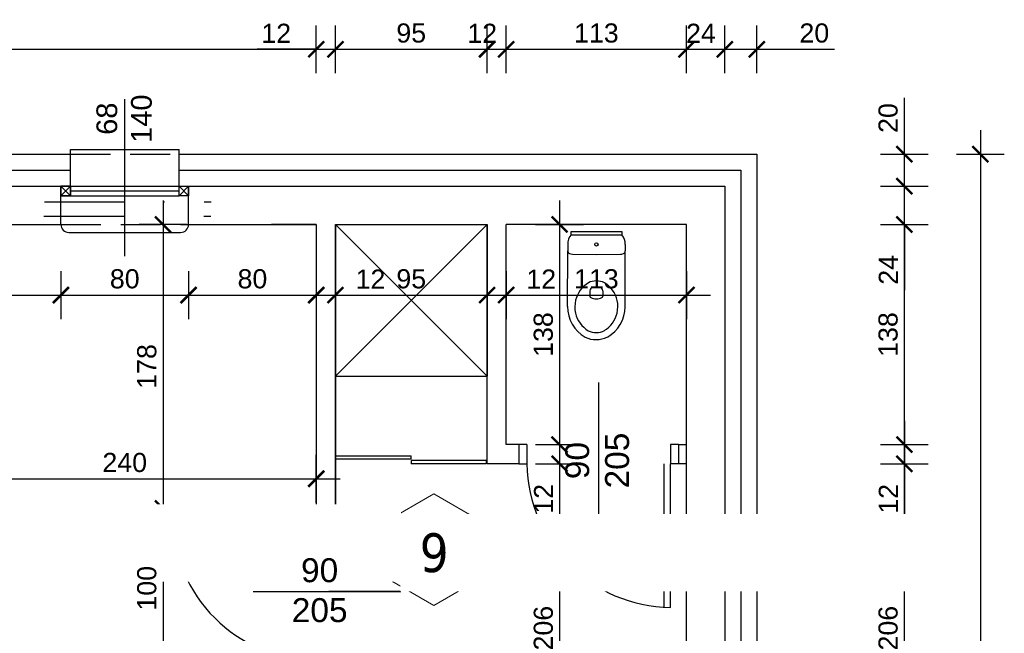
# Model space of a CAD drawing. Header units: millimetres. Extents: x 76458 to 82042, y -14593 to -11623.
# Tile 12 of 15: x 78662 to 79279, y -12998 to -12613. Entities that reach past the tile are written whole.
import ezdxf

# ---------------------------------------------------------------- set-up
doc = ezdxf.new("R2010")
doc.units = ezdxf.units.MM
doc.header["$LTSCALE"] = 100
doc.header["$MEASUREMENT"] = 0
for name, pattern in [('DASHDOT', [1, 0.5, -0.25, 0, -0.25]), ('DASHED', [0.75, 0.5, -0.25]), ('DASHED2', [0.375, 0.25, -0.125])]:
    doc.linetypes.add(name, pattern=pattern)
doc.layers.add('!OPSY', color=142, linetype='Continuous', lineweight=18)
for name, color, linetype in [('OKNA', 7, 'Continuous'), ('Okno', 4, 'Continuous'), ('otwór', 1, 'Continuous'), ('Warstwa1', 1, 'Continuous'), ('Warstwa4', 4, 'Continuous'), ('WENTYLACJAPRZER', 1, 'DASHED'), ('WYMIARY', 1, 'Continuous'), ('wyposażenie', 4, 'Continuous')]:
    doc.layers.add(name, color=color, linetype=linetype)
doc.styles.add('styl1', font='ARIAL.TTF', dxfattribs={"height": 12})
doc.styles.add('styl2', font='TIMES.TTF', dxfattribs={"height": 150})
doc.styles.add('styl4', font='TIMES.TTF', dxfattribs={"height": 100})
doc.linetypes.add('BATTING', pattern='A,0.0001,-0.1,[134,ltypeshp.shx,S=0.1,R=0,X=-0.1,Y=0],-0.2,[134,ltypeshp.shx,S=0.1,R=180,X=0.1,Y=0],-0.1', length=0.4001)
doc.dimstyles.new('2222', dxfattribs={"dimtxt": 12, "dimasz": 10, "dimexe": 15, "dimexo": 15, "dimgap": 4, "dimtad": 1, "dimtxsty": 'styl1', "dimblk": 'ARCHTICK', "dimcen": 2.5, "dimdle": 15, "dimclrd": 1, "dimclre": 1, "dimclrt": 4, "dimadec": 0, "dimazin": 0, "dimtfac": 1, "dimtmove": 0, "dimatfit": 3, "dimldrblk": 'ARCHTICK', "dimfxl": 15, "dimfxlon": 1, "dimlwd": 25, "dimlwe": 25, "dimarcsym": 0})

# ---------------------------------------------------------------- blocks, each defined once
blk = doc.blocks.new('_ArchTick')
at = {"layer": 'Warstwa1', "color": 0, "const_width": 0.15}
blk.add_lwpolyline([(-0.5, -0.5), (0.5, 0.5)], dxfattribs=at)
blk = doc.blocks.new('*D34')
at = {"layer": 'Defpoints', "color": 0, "linetype": 'ByBlock'}
for p in [(78847.75, -12631.75), (78275.75, -12741.5), (78847.75, -12741.5)]:
    blk.add_point(p, dxfattribs=at)
at = {"layer": 'WYMIARY', "color": 1, "linetype": 'ByBlock', "lineweight": 25}
for p, q in [((78275.75, -12646.75), (78275.75, -12616.75)), ((78847.75, -12646.75), (78847.75, -12616.75)), ((78260.75, -12631.75), (78862.75, -12631.75))]:
    blk.add_line(p, q, dxfattribs=at)
at = {"layer": 'WYMIARY', "color": 1, "linetype": 'ByBlock', "lineweight": 25, "xscale": 10, "yscale": 10, "zscale": 10, "rotation": 180}
blk.add_blockref('_ArchTick', (78275.75, -12631.75), dxfattribs=at)
at = {"layer": 'WYMIARY', "color": 1, "linetype": 'ByBlock', "lineweight": 25, "xscale": 10, "yscale": 10, "zscale": 10}
blk.add_blockref('_ArchTick', (78847.75, -12631.75), dxfattribs=at)
at = {"layer": 'WYMIARY', "color": 4, "linetype": 'ByBlock', "insert": (78561.75, -12621.62), "char_height": 12, "attachment_point": 5, "style": 'styl1'}
blk.add_mtext('572', dxfattribs=at)
blk = doc.blocks.new('*D35')
at = {"layer": 'Defpoints', "color": 0, "linetype": 'ByBlock'}
for p in [(78859.75, -12631.75), (78847.75, -12741.5), (78859.75, -12741.5)]:
    blk.add_point(p, dxfattribs=at)
at = {"layer": 'WYMIARY', "color": 1, "linetype": 'ByBlock', "lineweight": 25}
for p, q in [((78847.75, -12646.75), (78847.75, -12616.75)), ((78859.75, -12646.75), (78859.75, -12616.75)), ((78847.75, -12631.75), (78810.7, -12631.75)), ((78832.75, -12631.75), (78874.75, -12631.75))]:
    blk.add_line(p, q, dxfattribs=at)
at = {"layer": 'WYMIARY', "color": 1, "linetype": 'ByBlock', "lineweight": 25, "xscale": 10, "yscale": 10, "zscale": 10, "rotation": 180}
blk.add_blockref('_ArchTick', (78847.75, -12631.75), dxfattribs=at)
at = {"layer": 'WYMIARY', "color": 1, "linetype": 'ByBlock', "lineweight": 25, "xscale": 10, "yscale": 10, "zscale": 10}
blk.add_blockref('_ArchTick', (78859.75, -12631.75), dxfattribs=at)
at = {"layer": 'WYMIARY', "color": 4, "linetype": 'ByBlock', "insert": (78822.67, -12621.73), "char_height": 12, "attachment_point": 5, "style": 'styl1'}
blk.add_mtext('12', dxfattribs=at)
blk = doc.blocks.new('*D36')
at = {"layer": 'Defpoints', "color": 0, "linetype": 'ByBlock'}
for p in [(78954.75, -12631.75), (78859.75, -12741.5), (78954.75, -12741.5)]:
    blk.add_point(p, dxfattribs=at)
at = {"layer": 'WYMIARY', "color": 1, "linetype": 'ByBlock', "lineweight": 25}
for p, q in [((78859.75, -12646.75), (78859.75, -12616.75)), ((78954.75, -12646.75), (78954.75, -12616.75)), ((78844.75, -12631.75), (78969.75, -12631.75))]:
    blk.add_line(p, q, dxfattribs=at)
at = {"layer": 'WYMIARY', "color": 1, "linetype": 'ByBlock', "lineweight": 25, "xscale": 10, "yscale": 10, "zscale": 10, "rotation": 180}
blk.add_blockref('_ArchTick', (78859.75, -12631.75), dxfattribs=at)
at = {"layer": 'WYMIARY', "color": 1, "linetype": 'ByBlock', "lineweight": 25, "xscale": 10, "yscale": 10, "zscale": 10}
blk.add_blockref('_ArchTick', (78954.75, -12631.75), dxfattribs=at)
at = {"layer": 'WYMIARY', "color": 4, "linetype": 'ByBlock', "insert": (78907.25, -12621.62), "char_height": 12, "attachment_point": 5, "style": 'styl1'}
blk.add_mtext('95', dxfattribs=at)
blk = doc.blocks.new('*D37')
at = {"layer": 'Defpoints', "color": 0, "linetype": 'ByBlock'}
for p in [(78966.75, -12631.75), (78954.75, -12741.5), (78966.75, -12741.5)]:
    blk.add_point(p, dxfattribs=at)
at = {"layer": 'WYMIARY', "color": 1, "linetype": 'ByBlock', "lineweight": 25}
for p, q in [((78954.75, -12646.75), (78954.75, -12616.75)), ((78966.75, -12646.75), (78966.75, -12616.75)), ((78939.75, -12631.75), (78981.75, -12631.75))]:
    blk.add_line(p, q, dxfattribs=at)
at = {"layer": 'WYMIARY', "color": 1, "linetype": 'ByBlock', "lineweight": 25, "xscale": 10, "yscale": 10, "zscale": 10, "rotation": 180}
blk.add_blockref('_ArchTick', (78954.75, -12631.75), dxfattribs=at)
at = {"layer": 'WYMIARY', "color": 1, "linetype": 'ByBlock', "lineweight": 25, "xscale": 10, "yscale": 10, "zscale": 10}
blk.add_blockref('_ArchTick', (78966.75, -12631.75), dxfattribs=at)
at = {"layer": 'WYMIARY', "color": 4, "linetype": 'ByBlock', "insert": (78951.75, -12621.73), "char_height": 12, "attachment_point": 5, "style": 'styl1'}
blk.add_mtext('12', dxfattribs=at)
blk = doc.blocks.new('*D38')
at = {"layer": 'Defpoints', "color": 0, "linetype": 'ByBlock'}
for p in [(79079.75, -12631.75), (78966.75, -12741.5), (79079.75, -12741.5)]:
    blk.add_point(p, dxfattribs=at)
at = {"layer": 'WYMIARY', "color": 1, "linetype": 'ByBlock', "lineweight": 25}
for p, q in [((78966.75, -12646.75), (78966.75, -12616.75)), ((79079.75, -12646.75), (79079.75, -12616.75)), ((78951.75, -12631.75), (79094.75, -12631.75))]:
    blk.add_line(p, q, dxfattribs=at)
at = {"layer": 'WYMIARY', "color": 1, "linetype": 'ByBlock', "lineweight": 25, "xscale": 10, "yscale": 10, "zscale": 10, "rotation": 180}
blk.add_blockref('_ArchTick', (78966.75, -12631.75), dxfattribs=at)
at = {"layer": 'WYMIARY', "color": 1, "linetype": 'ByBlock', "lineweight": 25, "xscale": 10, "yscale": 10, "zscale": 10}
blk.add_blockref('_ArchTick', (79079.75, -12631.75), dxfattribs=at)
at = {"layer": 'WYMIARY', "color": 4, "linetype": 'ByBlock', "insert": (79023.25, -12621.62), "char_height": 12, "attachment_point": 5, "style": 'styl1'}
blk.add_mtext('113', dxfattribs=at)
blk = doc.blocks.new('*D39')
at = {"layer": 'Defpoints', "color": 0, "linetype": 'ByBlock'}
for p in [(79103.75, -12631.75), (79079.75, -12741.5), (79103.75, -12741.5)]:
    blk.add_point(p, dxfattribs=at)
at = {"layer": 'WYMIARY', "color": 1, "linetype": 'ByBlock', "lineweight": 25}
for p, q in [((79079.75, -12646.75), (79079.75, -12616.75)), ((79103.75, -12646.75), (79103.75, -12616.75)), ((79064.75, -12631.75), (79118.75, -12631.75))]:
    blk.add_line(p, q, dxfattribs=at)
at = {"layer": 'WYMIARY', "color": 1, "linetype": 'ByBlock', "lineweight": 25, "xscale": 10, "yscale": 10, "zscale": 10, "rotation": 180}
blk.add_blockref('_ArchTick', (79079.75, -12631.75), dxfattribs=at)
at = {"layer": 'WYMIARY', "color": 1, "linetype": 'ByBlock', "lineweight": 25, "xscale": 10, "yscale": 10, "zscale": 10}
blk.add_blockref('_ArchTick', (79103.75, -12631.75), dxfattribs=at)
at = {"layer": 'WYMIARY', "color": 4, "linetype": 'ByBlock', "insert": (79088.75, -12621.73), "char_height": 12, "attachment_point": 5, "style": 'styl1'}
blk.add_mtext('24', dxfattribs=at)
blk = doc.blocks.new('*D40')
at = {"layer": 'Defpoints', "color": 0, "linetype": 'ByBlock'}
for p in [(79123.75, -12631.75), (79103.75, -12741.5), (79123.75, -12741.5)]:
    blk.add_point(p, dxfattribs=at)
at = {"layer": 'WYMIARY', "color": 1, "linetype": 'ByBlock', "lineweight": 25}
for p, q in [((79103.75, -12646.75), (79103.75, -12616.75)), ((79123.75, -12646.75), (79123.75, -12616.75)), ((79088.75, -12631.75), (79138.75, -12631.75)), ((79123.75, -12631.75), (79172.49, -12631.75))]:
    blk.add_line(p, q, dxfattribs=at)
at = {"layer": 'WYMIARY', "color": 1, "linetype": 'ByBlock', "lineweight": 25, "xscale": 10, "yscale": 10, "zscale": 10, "rotation": 180}
blk.add_blockref('_ArchTick', (79103.75, -12631.75), dxfattribs=at)
at = {"layer": 'WYMIARY', "color": 1, "linetype": 'ByBlock', "lineweight": 25, "xscale": 10, "yscale": 10, "zscale": 10}
blk.add_blockref('_ArchTick', (79123.75, -12631.75), dxfattribs=at)
at = {"layer": 'WYMIARY', "color": 4, "linetype": 'ByBlock', "insert": (79159.81, -12621.62), "char_height": 12, "attachment_point": 5, "style": 'styl1'}
blk.add_mtext('20', dxfattribs=at)
blk = doc.blocks.new('*D45')
at = {"layer": 'Defpoints', "color": 0, "linetype": 'ByBlock'}
for p in [(78687.75, -12588.66), (78515.75, -12717.5), (78687.75, -12717.5)]:
    blk.add_point(p, dxfattribs=at)
at = {"layer": 'WYMIARY', "color": 1, "linetype": 'ByBlock', "lineweight": 25}
for p, q in [((78515.75, -12603.66), (78515.75, -12573.66)), ((78687.75, -12603.66), (78687.75, -12573.66)), ((78500.75, -12588.66), (78702.75, -12588.66))]:
    blk.add_line(p, q, dxfattribs=at)
at = {"layer": 'WYMIARY', "color": 1, "linetype": 'ByBlock', "lineweight": 25, "xscale": 10, "yscale": 10, "zscale": 10, "rotation": 180}
blk.add_blockref('_ArchTick', (78515.75, -12588.66), dxfattribs=at)
at = {"layer": 'WYMIARY', "color": 1, "linetype": 'ByBlock', "lineweight": 25, "xscale": 10, "yscale": 10, "zscale": 10}
blk.add_blockref('_ArchTick', (78687.75, -12588.66), dxfattribs=at)
at = {"layer": 'WYMIARY', "color": 4, "linetype": 'ByBlock', "insert": (78601.75, -12578.63), "char_height": 12, "attachment_point": 5, "style": 'styl1'}
blk.add_mtext('172', dxfattribs=at)
blk = doc.blocks.new('*D46')
at = {"layer": 'Defpoints', "color": 0, "linetype": 'ByBlock'}
for p in [(78767.75, -12588.66), (78687.75, -12717.5), (78767.75, -12717.5)]:
    blk.add_point(p, dxfattribs=at)
at = {"layer": 'WYMIARY', "color": 1, "linetype": 'ByBlock', "lineweight": 25}
for p, q in [((78687.75, -12603.66), (78687.75, -12573.66)), ((78767.75, -12603.66), (78767.75, -12573.66)), ((78672.75, -12588.66), (78782.75, -12588.66))]:
    blk.add_line(p, q, dxfattribs=at)
at = {"layer": 'WYMIARY', "color": 1, "linetype": 'ByBlock', "lineweight": 25, "xscale": 10, "yscale": 10, "zscale": 10, "rotation": 180}
blk.add_blockref('_ArchTick', (78687.75, -12588.66), dxfattribs=at)
at = {"layer": 'WYMIARY', "color": 1, "linetype": 'ByBlock', "lineweight": 25, "xscale": 10, "yscale": 10, "zscale": 10}
blk.add_blockref('_ArchTick', (78767.75, -12588.66), dxfattribs=at)
at = {"layer": 'WYMIARY', "color": 4, "linetype": 'ByBlock', "insert": (78727.75, -12578.53), "char_height": 12, "attachment_point": 5, "style": 'styl1'}
blk.add_mtext('80', dxfattribs=at)
blk = doc.blocks.new('*D47')
at = {"layer": 'Defpoints', "color": 0, "linetype": 'ByBlock'}
for p in [(79123.75, -12588.66), (78767.75, -12717.5), (79123.75, -12717.5)]:
    blk.add_point(p, dxfattribs=at)
at = {"layer": 'WYMIARY', "color": 1, "linetype": 'ByBlock', "lineweight": 25}
for p, q in [((78767.75, -12603.66), (78767.75, -12573.66)), ((79123.75, -12603.66), (79123.75, -12573.66)), ((78752.75, -12588.66), (79138.75, -12588.66))]:
    blk.add_line(p, q, dxfattribs=at)
at = {"layer": 'WYMIARY', "color": 1, "linetype": 'ByBlock', "lineweight": 25, "xscale": 10, "yscale": 10, "zscale": 10, "rotation": 180}
blk.add_blockref('_ArchTick', (78767.75, -12588.66), dxfattribs=at)
at = {"layer": 'WYMIARY', "color": 1, "linetype": 'ByBlock', "lineweight": 25, "xscale": 10, "yscale": 10, "zscale": 10}
blk.add_blockref('_ArchTick', (79123.75, -12588.66), dxfattribs=at)
at = {"layer": 'WYMIARY', "color": 4, "linetype": 'ByBlock', "insert": (78945.75, -12578.53), "char_height": 12, "attachment_point": 5, "style": 'styl1'}
blk.add_mtext('356', dxfattribs=at)
blk = doc.blocks.new('*D95')
at = {"layer": 'Defpoints', "color": 0, "linetype": 'ByBlock'}
for p in [(79079.75, -12717.5), (79216.2, -12717.5), (79079.75, -12741.5)]:
    blk.add_point(p, dxfattribs=at)
at = {"layer": 'WYMIARY', "color": 1, "linetype": 'ByBlock', "lineweight": 25}
for p, q in [((79201.2, -12717.5), (79231.2, -12717.5)), ((79216.2, -12756.5), (79216.2, -12717.5)), ((79201.2, -12741.5), (79231.2, -12741.5)), ((79216.2, -12741.5), (79216.2, -12782.62))]:
    blk.add_line(p, q, dxfattribs=at)
at = {"layer": 'WYMIARY', "color": 1, "linetype": 'ByBlock', "lineweight": 25, "xscale": 10, "yscale": 10, "zscale": 10}
for p, rotation in [((79216.2, -12717.5), 90), ((79216.2, -12741.5), 270)]:
    blk.add_blockref('_ArchTick', p, dxfattribs=dict(at, rotation=rotation))
at = {"layer": 'WYMIARY', "color": 4, "linetype": 'ByBlock', "insert": (79206.18, -12769.95), "char_height": 12, "attachment_point": 5, "rotation": 90, "style": 'styl1'}
blk.add_mtext('24', dxfattribs=at)
blk = doc.blocks.new('*D96')
at = {"layer": 'Defpoints', "color": 0, "linetype": 'ByBlock'}
for p in [(79103.75, -12697.5), (79216.2, -12697.5), (79103.75, -12717.5)]:
    blk.add_point(p, dxfattribs=at)
at = {"layer": 'WYMIARY', "color": 1, "linetype": 'ByBlock', "lineweight": 25}
for p, q in [((79216.2, -12697.5), (79216.2, -12662.14)), ((79201.2, -12697.5), (79231.2, -12697.5)), ((79216.2, -12732.5), (79216.2, -12697.5)), ((79201.2, -12717.5), (79231.2, -12717.5))]:
    blk.add_line(p, q, dxfattribs=at)
at = {"layer": 'WYMIARY', "color": 1, "linetype": 'ByBlock', "lineweight": 25, "xscale": 10, "yscale": 10, "zscale": 10}
for p, rotation in [((79216.2, -12697.5), 90), ((79216.2, -12717.5), 270)]:
    blk.add_blockref('_ArchTick', p, dxfattribs=dict(at, rotation=rotation))
at = {"layer": 'WYMIARY', "color": 4, "linetype": 'ByBlock', "insert": (79206.07, -12674.82), "char_height": 12, "attachment_point": 5, "rotation": 90, "style": 'styl1'}
blk.add_mtext('20', dxfattribs=at)
blk = doc.blocks.new('*D98')
at = {"layer": 'Defpoints', "color": 0, "linetype": 'ByBlock'}
for p in [(79123.75, -12697.5), (79123.75, -13509.5), (79263.84, -13509.5)]:
    blk.add_point(p, dxfattribs=at)
at = {"layer": 'WYMIARY', "color": 1, "linetype": 'ByBlock', "lineweight": 25}
for p, q in [((79263.84, -12682.5), (79263.84, -13524.5)), ((79248.84, -12697.5), (79278.84, -12697.5)), ((79248.84, -13509.5), (79278.84, -13509.5))]:
    blk.add_line(p, q, dxfattribs=at)
at = {"layer": 'WYMIARY', "color": 1, "linetype": 'ByBlock', "lineweight": 25, "xscale": 10, "yscale": 10, "zscale": 10}
for p, rotation in [((79263.84, -12697.5), 90), ((79263.84, -13509.5), 270)]:
    blk.add_blockref('_ArchTick', p, dxfattribs=dict(at, rotation=rotation))
at = {"layer": 'WYMIARY', "color": 4, "linetype": 'ByBlock', "insert": (79253.71, -13103.5), "char_height": 12, "attachment_point": 5, "rotation": 90, "style": 'styl1'}
blk.add_mtext('812', dxfattribs=at)
blk = doc.blocks.new('*D101')
at = {"layer": 'Defpoints', "color": 0, "linetype": 'ByBlock'}
for p in [(79079.75, -12891.5), (79216.2, -12891.5), (79079.75, -13097.5)]:
    blk.add_point(p, dxfattribs=at)
at = {"layer": 'WYMIARY', "color": 1, "linetype": 'ByBlock', "lineweight": 25}
for p, q in [((79216.2, -13112.5), (79216.2, -12876.5)), ((79201.2, -12891.5), (79231.2, -12891.5)), ((79201.2, -13097.5), (79231.2, -13097.5))]:
    blk.add_line(p, q, dxfattribs=at)
at = {"layer": 'WYMIARY', "color": 1, "linetype": 'ByBlock', "lineweight": 25, "xscale": 10, "yscale": 10, "zscale": 10}
for p, rotation in [((79216.2, -12891.5), 90), ((79216.2, -13097.5), 270)]:
    blk.add_blockref('_ArchTick', p, dxfattribs=dict(at, rotation=rotation))
at = {"layer": 'WYMIARY', "color": 4, "linetype": 'ByBlock', "insert": (79206.07, -12994.5), "char_height": 12, "attachment_point": 5, "rotation": 90, "style": 'styl1'}
blk.add_mtext('206', dxfattribs=at)
blk = doc.blocks.new('*D102')
at = {"layer": 'Defpoints', "color": 0, "linetype": 'ByBlock'}
for p in [(79079.75, -12879.5), (79079.75, -12891.5), (79216.2, -12891.5)]:
    blk.add_point(p, dxfattribs=at)
at = {"layer": 'WYMIARY', "color": 1, "linetype": 'ByBlock', "lineweight": 25}
for p, q in [((79216.2, -12864.5), (79216.2, -12891.5)), ((79201.2, -12879.5), (79231.2, -12879.5)), ((79201.2, -12891.5), (79231.2, -12891.5)), ((79216.2, -12891.5), (79216.2, -12925.43))]:
    blk.add_line(p, q, dxfattribs=at)
at = {"layer": 'WYMIARY', "color": 1, "linetype": 'ByBlock', "lineweight": 25, "xscale": 10, "yscale": 10, "zscale": 10}
for p, rotation in [((79216.2, -12879.5), 90), ((79216.2, -12891.5), 270)]:
    blk.add_blockref('_ArchTick', p, dxfattribs=dict(at, rotation=rotation))
at = {"layer": 'WYMIARY', "color": 4, "linetype": 'ByBlock', "insert": (79206.18, -12913.47), "char_height": 12, "attachment_point": 5, "rotation": 90, "style": 'styl1'}
blk.add_mtext('12', dxfattribs=at)
blk = doc.blocks.new('*D103')
at = {"layer": 'Defpoints', "color": 0, "linetype": 'ByBlock'}
for p in [(79079.75, -12741.5), (79216.2, -12741.5), (79079.75, -12879.5)]:
    blk.add_point(p, dxfattribs=at)
at = {"layer": 'WYMIARY', "color": 1, "linetype": 'ByBlock', "lineweight": 25}
for p, q in [((79216.2, -12894.5), (79216.2, -12726.5)), ((79201.2, -12741.5), (79231.2, -12741.5)), ((79201.2, -12879.5), (79231.2, -12879.5))]:
    blk.add_line(p, q, dxfattribs=at)
at = {"layer": 'WYMIARY', "color": 1, "linetype": 'ByBlock', "lineweight": 25, "xscale": 10, "yscale": 10, "zscale": 10}
for p, rotation in [((79216.2, -12741.5), 90), ((79216.2, -12879.5), 270)]:
    blk.add_blockref('_ArchTick', p, dxfattribs=dict(at, rotation=rotation))
at = {"layer": 'WYMIARY', "color": 4, "linetype": 'ByBlock', "insert": (79206.07, -12810.5), "char_height": 12, "attachment_point": 5, "rotation": 90, "style": 'styl1'}
blk.add_mtext('138', dxfattribs=at)
blk = doc.blocks.new('*D104')
at = {"layer": 'Defpoints', "color": 0, "linetype": 'ByBlock'}
for p in [(78847.75, -12741.5), (78751.74, -12919.5), (78847.75, -12919.5)]:
    blk.add_point(p, dxfattribs=at)
at = {"layer": 'WYMIARY', "color": 1, "linetype": 'ByBlock', "lineweight": 25}
for p, q in [((78751.74, -12726.5), (78751.74, -12934.5)), ((78766.74, -12741.5), (78736.74, -12741.5)), ((78766.74, -12919.5), (78736.74, -12919.5))]:
    blk.add_line(p, q, dxfattribs=at)
at = {"layer": 'WYMIARY', "color": 1, "linetype": 'ByBlock', "lineweight": 25, "xscale": 10, "yscale": 10, "zscale": 10}
for p, rotation in [((78751.74, -12741.5), 90), ((78751.74, -12919.5), 270)]:
    blk.add_blockref('_ArchTick', p, dxfattribs=dict(at, rotation=rotation))
at = {"layer": 'WYMIARY', "color": 4, "linetype": 'ByBlock', "insert": (78741.61, -12830.5), "char_height": 12, "attachment_point": 5, "rotation": 90, "style": 'styl1'}
blk.add_mtext('178', dxfattribs=at)
blk = doc.blocks.new('*D105')
at = {"layer": 'Defpoints', "color": 0, "linetype": 'ByBlock'}
for p in [(78847.75, -12919.5), (78751.74, -13019.5), (78847.75, -13019.5)]:
    blk.add_point(p, dxfattribs=at)
at = {"layer": 'WYMIARY', "color": 1, "linetype": 'ByBlock', "lineweight": 25}
for p, q in [((78751.74, -12904.5), (78751.74, -13034.5)), ((78766.74, -12919.5), (78736.74, -12919.5)), ((78766.74, -13019.5), (78736.74, -13019.5))]:
    blk.add_line(p, q, dxfattribs=at)
at = {"layer": 'WYMIARY', "color": 1, "linetype": 'ByBlock', "lineweight": 25, "xscale": 10, "yscale": 10, "zscale": 10}
for p, rotation in [((78751.74, -12919.5), 90), ((78751.74, -13019.5), 270)]:
    blk.add_blockref('_ArchTick', p, dxfattribs=dict(at, rotation=rotation))
at = {"layer": 'WYMIARY', "color": 4, "linetype": 'ByBlock', "insert": (78741.61, -12969.5), "char_height": 12, "attachment_point": 5, "rotation": 90, "style": 'styl1'}
blk.add_mtext('100', dxfattribs=at)
blk = doc.blocks.new('*D155')
at = {"layer": 'Defpoints', "color": 0, "linetype": 'ByBlock'}
for p in [(78515.75, -12741.5), (78687.75, -12741.5), (78687.75, -12785.78)]:
    blk.add_point(p, dxfattribs=at)
at = {"layer": 'WYMIARY', "color": 1, "linetype": 'ByBlock', "lineweight": 25}
for p, q in [((78515.75, -12770.78), (78515.75, -12800.78)), ((78687.75, -12770.78), (78687.75, -12800.78)), ((78500.75, -12785.78), (78702.75, -12785.78))]:
    blk.add_line(p, q, dxfattribs=at)
at = {"layer": 'WYMIARY', "color": 1, "linetype": 'ByBlock', "lineweight": 25, "xscale": 10, "yscale": 10, "zscale": 10, "rotation": 180}
blk.add_blockref('_ArchTick', (78515.75, -12785.78), dxfattribs=at)
at = {"layer": 'WYMIARY', "color": 1, "linetype": 'ByBlock', "lineweight": 25, "xscale": 10, "yscale": 10, "zscale": 10}
blk.add_blockref('_ArchTick', (78687.75, -12785.78), dxfattribs=at)
at = {"layer": 'WYMIARY', "color": 4, "linetype": 'ByBlock', "insert": (78601.75, -12775.76), "char_height": 12, "attachment_point": 5, "style": 'styl1'}
blk.add_mtext('172', dxfattribs=at)
blk = doc.blocks.new('*D156')
at = {"layer": 'Defpoints', "color": 0, "linetype": 'ByBlock'}
for p in [(78687.75, -12741.5), (78767.75, -12741.5), (78767.75, -12785.78)]:
    blk.add_point(p, dxfattribs=at)
at = {"layer": 'WYMIARY', "color": 1, "linetype": 'ByBlock', "lineweight": 25}
for p, q in [((78687.75, -12770.78), (78687.75, -12800.78)), ((78767.75, -12770.78), (78767.75, -12800.78)), ((78672.75, -12785.78), (78782.75, -12785.78))]:
    blk.add_line(p, q, dxfattribs=at)
at = {"layer": 'WYMIARY', "color": 1, "linetype": 'ByBlock', "lineweight": 25, "xscale": 10, "yscale": 10, "zscale": 10, "rotation": 180}
blk.add_blockref('_ArchTick', (78687.75, -12785.78), dxfattribs=at)
at = {"layer": 'WYMIARY', "color": 1, "linetype": 'ByBlock', "lineweight": 25, "xscale": 10, "yscale": 10, "zscale": 10}
blk.add_blockref('_ArchTick', (78767.75, -12785.78), dxfattribs=at)
at = {"layer": 'WYMIARY', "color": 4, "linetype": 'ByBlock', "insert": (78727.75, -12775.65), "char_height": 12, "attachment_point": 5, "style": 'styl1'}
blk.add_mtext('80', dxfattribs=at)
blk = doc.blocks.new('*D157')
at = {"layer": 'Defpoints', "color": 0, "linetype": 'ByBlock'}
for p in [(78767.75, -12741.5), (78847.75, -12741.5), (78847.75, -12785.78)]:
    blk.add_point(p, dxfattribs=at)
at = {"layer": 'WYMIARY', "color": 1, "linetype": 'ByBlock', "lineweight": 25}
for p, q in [((78767.75, -12770.78), (78767.75, -12800.78)), ((78847.75, -12770.78), (78847.75, -12800.78)), ((78752.75, -12785.78), (78862.75, -12785.78))]:
    blk.add_line(p, q, dxfattribs=at)
at = {"layer": 'WYMIARY', "color": 1, "linetype": 'ByBlock', "lineweight": 25, "xscale": 10, "yscale": 10, "zscale": 10, "rotation": 180}
blk.add_blockref('_ArchTick', (78767.75, -12785.78), dxfattribs=at)
at = {"layer": 'WYMIARY', "color": 1, "linetype": 'ByBlock', "lineweight": 25, "xscale": 10, "yscale": 10, "zscale": 10}
blk.add_blockref('_ArchTick', (78847.75, -12785.78), dxfattribs=at)
at = {"layer": 'WYMIARY', "color": 4, "linetype": 'ByBlock', "insert": (78807.75, -12775.65), "char_height": 12, "attachment_point": 5, "style": 'styl1'}
blk.add_mtext('80', dxfattribs=at)
blk = doc.blocks.new('*D158')
at = {"layer": 'Defpoints', "color": 0, "linetype": 'ByBlock'}
for p in [(78847.75, -12741.5), (78859.75, -12741.5), (78859.75, -12785.78)]:
    blk.add_point(p, dxfattribs=at)
at = {"layer": 'WYMIARY', "color": 1, "linetype": 'ByBlock', "lineweight": 25}
for p, q in [((78847.75, -12770.78), (78847.75, -12800.78)), ((78859.75, -12770.78), (78859.75, -12800.78)), ((78832.75, -12785.78), (78859.75, -12785.78)), ((78859.75, -12785.78), (78893.69, -12785.78))]:
    blk.add_line(p, q, dxfattribs=at)
at = {"layer": 'WYMIARY', "color": 1, "linetype": 'ByBlock', "lineweight": 25, "xscale": 10, "yscale": 10, "zscale": 10, "rotation": 180}
blk.add_blockref('_ArchTick', (78847.75, -12785.78), dxfattribs=at)
at = {"layer": 'WYMIARY', "color": 1, "linetype": 'ByBlock', "lineweight": 25, "xscale": 10, "yscale": 10, "zscale": 10}
blk.add_blockref('_ArchTick', (78859.75, -12785.78), dxfattribs=at)
at = {"layer": 'WYMIARY', "color": 4, "linetype": 'ByBlock', "insert": (78881.72, -12775.76), "char_height": 12, "attachment_point": 5, "style": 'styl1'}
blk.add_mtext('12', dxfattribs=at)
blk = doc.blocks.new('*D159')
at = {"layer": 'Defpoints', "color": 0, "linetype": 'ByBlock'}
for p in [(78859.75, -12741.5), (78954.75, -12741.5), (78954.75, -12785.78)]:
    blk.add_point(p, dxfattribs=at)
at = {"layer": 'WYMIARY', "color": 1, "linetype": 'ByBlock', "lineweight": 25}
for p, q in [((78859.75, -12770.78), (78859.75, -12800.78)), ((78954.75, -12770.78), (78954.75, -12800.78)), ((78844.75, -12785.78), (78969.75, -12785.78))]:
    blk.add_line(p, q, dxfattribs=at)
at = {"layer": 'WYMIARY', "color": 1, "linetype": 'ByBlock', "lineweight": 25, "xscale": 10, "yscale": 10, "zscale": 10, "rotation": 180}
blk.add_blockref('_ArchTick', (78859.75, -12785.78), dxfattribs=at)
at = {"layer": 'WYMIARY', "color": 1, "linetype": 'ByBlock', "lineweight": 25, "xscale": 10, "yscale": 10, "zscale": 10}
blk.add_blockref('_ArchTick', (78954.75, -12785.78), dxfattribs=at)
at = {"layer": 'WYMIARY', "color": 4, "linetype": 'ByBlock', "insert": (78907.25, -12775.65), "char_height": 12, "attachment_point": 5, "style": 'styl1'}
blk.add_mtext('95', dxfattribs=at)
blk = doc.blocks.new('*D160')
at = {"layer": 'Defpoints', "color": 0, "linetype": 'ByBlock'}
for p in [(78954.75, -12741.5), (78966.75, -12741.5), (78966.75, -12785.78)]:
    blk.add_point(p, dxfattribs=at)
at = {"layer": 'WYMIARY', "color": 1, "linetype": 'ByBlock', "lineweight": 25}
for p, q in [((78954.75, -12770.78), (78954.75, -12800.78)), ((78966.75, -12770.78), (78966.75, -12800.78)), ((78939.75, -12785.78), (78966.75, -12785.78)), ((78966.75, -12785.78), (79000.69, -12785.78))]:
    blk.add_line(p, q, dxfattribs=at)
at = {"layer": 'WYMIARY', "color": 1, "linetype": 'ByBlock', "lineweight": 25, "xscale": 10, "yscale": 10, "zscale": 10, "rotation": 180}
blk.add_blockref('_ArchTick', (78954.75, -12785.78), dxfattribs=at)
at = {"layer": 'WYMIARY', "color": 1, "linetype": 'ByBlock', "lineweight": 25, "xscale": 10, "yscale": 10, "zscale": 10}
blk.add_blockref('_ArchTick', (78966.75, -12785.78), dxfattribs=at)
at = {"layer": 'WYMIARY', "color": 4, "linetype": 'ByBlock', "insert": (78988.72, -12775.76), "char_height": 12, "attachment_point": 5, "style": 'styl1'}
blk.add_mtext('12', dxfattribs=at)
blk = doc.blocks.new('*D161')
at = {"layer": 'Defpoints', "color": 0, "linetype": 'ByBlock'}
for p in [(78966.75, -12741.5), (79079.75, -12741.5), (79079.75, -12785.78)]:
    blk.add_point(p, dxfattribs=at)
at = {"layer": 'WYMIARY', "color": 1, "linetype": 'ByBlock', "lineweight": 25}
for p, q in [((78966.75, -12770.78), (78966.75, -12800.78)), ((79079.75, -12770.78), (79079.75, -12800.78)), ((78951.75, -12785.78), (79094.75, -12785.78))]:
    blk.add_line(p, q, dxfattribs=at)
at = {"layer": 'WYMIARY', "color": 1, "linetype": 'ByBlock', "lineweight": 25, "xscale": 10, "yscale": 10, "zscale": 10, "rotation": 180}
blk.add_blockref('_ArchTick', (78966.75, -12785.78), dxfattribs=at)
at = {"layer": 'WYMIARY', "color": 1, "linetype": 'ByBlock', "lineweight": 25, "xscale": 10, "yscale": 10, "zscale": 10}
blk.add_blockref('_ArchTick', (79079.75, -12785.78), dxfattribs=at)
at = {"layer": 'WYMIARY', "color": 4, "linetype": 'ByBlock', "insert": (79023.25, -12775.65), "char_height": 12, "attachment_point": 5, "style": 'styl1'}
blk.add_mtext('113', dxfattribs=at)
blk = doc.blocks.new('*D162')
at = {"layer": 'Defpoints', "color": 0, "linetype": 'ByBlock'}
for p in [(78966.75, -12741.5), (78966.75, -12879.5), (79000.19, -12879.5)]:
    blk.add_point(p, dxfattribs=at)
at = {"layer": 'WYMIARY', "color": 1, "linetype": 'ByBlock', "lineweight": 25}
for p, q in [((79000.19, -12726.5), (79000.19, -12894.5)), ((78985.19, -12741.5), (79015.19, -12741.5)), ((78985.19, -12879.5), (79015.19, -12879.5))]:
    blk.add_line(p, q, dxfattribs=at)
at = {"layer": 'WYMIARY', "color": 1, "linetype": 'ByBlock', "lineweight": 25, "xscale": 10, "yscale": 10, "zscale": 10}
for p, rotation in [((79000.19, -12741.5), 90), ((79000.19, -12879.5), 270)]:
    blk.add_blockref('_ArchTick', p, dxfattribs=dict(at, rotation=rotation))
at = {"layer": 'WYMIARY', "color": 4, "linetype": 'ByBlock', "insert": (78990.06, -12810.5), "char_height": 12, "attachment_point": 5, "rotation": 90, "style": 'styl1'}
blk.add_mtext('138', dxfattribs=at)
blk = doc.blocks.new('*D163')
at = {"layer": 'Defpoints', "color": 0, "linetype": 'ByBlock'}
for p in [(78966.75, -12879.5), (78966.75, -12891.5), (79000.19, -12891.5)]:
    blk.add_point(p, dxfattribs=at)
at = {"layer": 'WYMIARY', "color": 1, "linetype": 'ByBlock', "lineweight": 25}
for p, q in [((79000.19, -12864.5), (79000.19, -12891.5)), ((78985.19, -12879.5), (79015.19, -12879.5)), ((78985.19, -12891.5), (79015.19, -12891.5)), ((79000.19, -12891.5), (79000.19, -12925.43))]:
    blk.add_line(p, q, dxfattribs=at)
at = {"layer": 'WYMIARY', "color": 1, "linetype": 'ByBlock', "lineweight": 25, "xscale": 10, "yscale": 10, "zscale": 10}
for p, rotation in [((79000.19, -12879.5), 90), ((79000.19, -12891.5), 270)]:
    blk.add_blockref('_ArchTick', p, dxfattribs=dict(at, rotation=rotation))
at = {"layer": 'WYMIARY', "color": 4, "linetype": 'ByBlock', "insert": (78990.17, -12913.47), "char_height": 12, "attachment_point": 5, "rotation": 90, "style": 'styl1'}
blk.add_mtext('12', dxfattribs=at)
blk = doc.blocks.new('*D164')
at = {"layer": 'Defpoints', "color": 0, "linetype": 'ByBlock'}
for p in [(78964.75, -12891.5), (78964.75, -13097.5), (79000.19, -13097.5)]:
    blk.add_point(p, dxfattribs=at)
at = {"layer": 'WYMIARY', "color": 1, "linetype": 'ByBlock', "lineweight": 25}
for p, q in [((79000.19, -12876.5), (79000.19, -13112.5)), ((78985.19, -12891.5), (79015.19, -12891.5)), ((78985.19, -13097.5), (79015.19, -13097.5))]:
    blk.add_line(p, q, dxfattribs=at)
at = {"layer": 'WYMIARY', "color": 1, "linetype": 'ByBlock', "lineweight": 25, "xscale": 10, "yscale": 10, "zscale": 10}
for p, rotation in [((79000.19, -12891.5), 90), ((79000.19, -13097.5), 270)]:
    blk.add_blockref('_ArchTick', p, dxfattribs=dict(at, rotation=rotation))
at = {"layer": 'WYMIARY', "color": 4, "linetype": 'ByBlock', "insert": (78990.07, -12994.5), "char_height": 12, "attachment_point": 5, "rotation": 90, "style": 'styl1'}
blk.add_mtext('206', dxfattribs=at)
blk = doc.blocks.new('*D168')
at = {"layer": 'Defpoints', "color": 0, "linetype": 'ByBlock'}
for p in [(78847.75, -12900.88), (78607.75, -13097.5), (78847.75, -13097.5)]:
    blk.add_point(p, dxfattribs=at)
at = {"layer": 'WYMIARY', "color": 1, "linetype": 'ByBlock', "lineweight": 25}
for p, q in [((78607.75, -12915.88), (78607.75, -12885.88)), ((78847.75, -12915.88), (78847.75, -12885.88)), ((78592.75, -12900.88), (78862.75, -12900.88))]:
    blk.add_line(p, q, dxfattribs=at)
at = {"layer": 'WYMIARY', "color": 1, "linetype": 'ByBlock', "lineweight": 25, "xscale": 10, "yscale": 10, "zscale": 10, "rotation": 180}
blk.add_blockref('_ArchTick', (78607.75, -12900.88), dxfattribs=at)
at = {"layer": 'WYMIARY', "color": 1, "linetype": 'ByBlock', "lineweight": 25, "xscale": 10, "yscale": 10, "zscale": 10}
blk.add_blockref('_ArchTick', (78847.75, -12900.88), dxfattribs=at)
at = {"layer": 'WYMIARY', "color": 4, "linetype": 'ByBlock', "insert": (78727.75, -12890.75), "char_height": 12, "attachment_point": 5, "style": 'styl1'}
blk.add_mtext('240', dxfattribs=at)

msp = doc.modelspace()

# ---------------------------------------------------------------- linework, layer by layer
at = {"layer": '!OPSY'}
msp.add_lwpolyline([(78921.451, -12980.217), (78951.71, -12962.747), (78951.71, -12927.807), (78921.451, -12910.338), (78891.193, -12927.807), (78891.193, -12962.747)], close=True, dxfattribs=at)
at = {"layer": 'OKNA', "color": 4, "linetype": 'Continuous'}
for p, q in [((78693.753, -12723.497), (78687.753, -12717.497)), ((78693.753, -12717.497), (78687.753, -12723.497)), ((78693.753, -12717.497), (78687.753, -12723.497)), ((78693.753, -12723.497), (78687.753, -12717.497)), ((78767.753, -12717.497), (78761.753, -12723.497)), ((78767.753, -12723.497), (78761.753, -12717.497))]:
    msp.add_line(p, q, dxfattribs=at)
at = {"layer": 'OKNA', "color": 4, "linetype": 'DASHED'}
for points in [[(78693.753, -12723.497), (78687.753, -12723.497), (78687.753, -12717.497), (78693.753, -12717.497)], [(78693.753, -12717.497), (78687.753, -12717.497), (78687.753, -12723.497), (78693.753, -12723.497)], [(78767.753, -12723.497), (78761.753, -12723.497), (78761.753, -12717.497), (78767.753, -12717.497)]]:
    msp.add_lwpolyline(points, close=True, dxfattribs=at)
at = {"layer": 'otwór', "color": 1}
for p, q in [((79024.753, -12930.497), (79024.753, -12840.497)), ((79065.753, -12981.368), (79065.753, -12891.497)), ((79069.753, -12981.497), (79069.753, -12891.497)), ((78757.753, -12924.497), (78847.753, -12924.497)), ((78757.753, -12928.497), (78847.753, -12928.497)), ((78808.248, -12971.475), (78898.248, -12971.475))]:
    msp.add_line(p, q, dxfattribs=at)
msp.add_lwpolyline([(78859.753, -12924.497), (78847.753, -12924.497), (78847.753, -12919.497)], dxfattribs=at)
for centre, radius, start, end in [((79070.694, -12890.556), 90.946, 180.592951, 269.407049), ((78847.753, -12924.497), 90, 180, 270)]:
    msp.add_arc(centre, radius, start, end, dxfattribs=at)
at = {"layer": 'Warstwa1', "linetype": 'DASHED2'}
for p, q in [((78693.753, -12697.497), (78761.753, -12697.497)), ((78687.753, -12741.497), (78767.753, -12741.497))]:
    msp.add_line(p, q, dxfattribs=at)
at = {"layer": 'Warstwa1', "color": 2}
for p, q in [((78509.753, -12717.497), (78693.753, -12717.497)), ((78687.753, -12741.497), (78687.753, -12717.497)), ((78767.753, -12717.497), (79103.753, -12717.497)), ((78767.753, -12741.497), (78767.753, -12717.497)), ((79103.753, -12717.497), (79103.753, -13489.497)), ((78607.753, -12741.497), (78687.753, -12741.497)), ((78767.753, -12741.497), (78847.753, -12741.497)), ((78847.753, -12741.497), (78819.753, -12741.497)), ((78847.753, -12741.497), (78847.753, -12919.497)), ((78859.753, -12741.497), (78954.753, -12741.497)), ((78859.753, -12919.497), (78859.753, -12741.497)), ((78859.753, -12919.497), (78859.753, -12741.497)), ((78954.753, -12891.497), (78954.753, -12741.497)), ((78966.753, -12879.497), (78966.753, -12741.497)), ((78966.753, -12879.497), (78966.753, -12741.497)), ((79079.753, -12741.497), (78966.753, -12741.497)), ((79079.753, -13097.497), (79079.753, -12741.497)), ((78974.753, -12879.497), (78966.753, -12879.497)), ((78974.753, -12879.497), (78974.753, -12891.497)), ((79074.753, -12879.497), (79079.753, -12879.497)), ((79074.753, -12879.497), (79074.753, -12891.497)), ((78974.753, -12891.497), (78954.753, -12891.497)), ((79079.753, -12891.497), (79074.753, -12891.497)), ((78847.753, -12919.497), (78859.753, -12919.497))]:
    msp.add_line(p, q, dxfattribs=at)
for points in [[(78859.753, -12919.497), (78859.753, -12741.497)], [(78954.753, -12741.497), (78954.753, -12836.497)]]:
    msp.add_lwpolyline(points, dxfattribs=at)
at = {"layer": 'Warstwa4', "linetype": 'ByBlock'}
for p, q in [((78693.753, -12717.497), (78693.753, -12694.497)), ((78761.753, -12717.497), (78761.753, -12694.497))]:
    msp.add_line(p, q, dxfattribs=at)
at = {"layer": 'Warstwa4'}
for p, q in [((78693.753, -12694.497), (78761.753, -12694.497)), ((78692.753, -12746.497), (78762.753, -12746.497))]:
    msp.add_line(p, q, dxfattribs=at)
at = {"layer": 'Warstwa4', "linetype": 'DASHDOT'}
for p, q in [((78677.5, -12727.318), (78781.839, -12727.318)), ((78677.161, -12736.242), (78781.669, -12736.242))]:
    msp.add_line(p, q, dxfattribs=at)
at = {"layer": 'Warstwa4'}
for centre, start, end in [((78692.753, -12741.497), 180, 270), ((78762.753, -12741.497), 270, 0)]:
    msp.add_arc(centre, 5, start, end, dxfattribs=at)
at = {"layer": 'WENTYLACJAPRZER', "linetype": 'ByBlock'}
for p, q in [((78727.753, -12761.388), (78727.753, -12662.987)), ((78693.753, -12717.497), (78761.753, -12717.497)), ((78693.753, -12720.497), (78761.753, -12720.497)), ((78693.753, -12723.497), (78761.753, -12723.497)), ((78819.753, -12741.497), (78847.753, -12741.497)), ((78954.753, -12836.497), (78859.753, -12741.497)), ((78859.753, -12836.497), (78954.753, -12741.497)), ((78859.753, -12919.497), (78859.753, -12741.497)), ((78859.753, -12741.497), (78859.753, -12919.497)), ((78859.753, -12836.497), (78954.753, -12836.497)), ((78979.753, -12879.497), (78974.753, -12879.497)), ((78979.753, -12879.497), (78979.753, -12891.497)), ((79074.753, -12879.497), (79069.753, -12879.497)), ((79069.753, -12879.497), (79069.753, -12891.497)), ((78860.253, -12886.497), (78907.24, -12886.497)), ((78907.24, -12888.497), (78907.24, -12886.497)), ((78860.253, -12888.497), (78907.24, -12888.497)), ((78860.253, -12888.497), (78907.24, -12888.497)), ((78907.253, -12889.497), (78907.253, -12891.497)), ((78954.253, -12889.497), (78907.253, -12889.497)), ((78907.253, -12889.497), (78907.253, -12891.497)), ((78954.253, -12891.497), (78907.253, -12891.497)), ((78954.253, -12889.497), (78954.253, -12891.497)), ((78974.753, -12891.497), (78979.753, -12891.497)), ((79074.753, -12891.497), (79069.753, -12891.497)), ((78859.753, -12924.497), (78859.753, -12919.497)), ((78810.658, -12971.475), (78900.658, -12971.475)), ((78900.658, -12971.475), (78855.658, -12971.475))]:
    msp.add_line(p, q, dxfattribs=at)
at = {"layer": 'wyposażenie'}
for p, q in [((79007.334, -12746.041), (79007.329, -12748.041)), ((79007.329, -12748.041), (79039.329, -12748.115)), ((79039.334, -12746.115), (79007.334, -12746.041)), ((79039.329, -12748.115), (79039.334, -12746.115)), ((79005.315, -12754.037), (79005.306, -12758.031)), ((79041.315, -12754.12), (79041.306, -12758.111)), ((79005.225, -12793.037), (79005.306, -12758.031)), ((79008.302, -12760.044), (79023.301, -12760.389)), ((79023.301, -12760.389), (79038.301, -12760.113)), ((79041.225, -12793.12), (79041.306, -12758.111)), ((79018.241, -12778.102), (79018.226, -12778.07)), ((79021.253, -12781.074), (79025.253, -12781.083)), ((79019.248, -12783.069), (79019.24, -12786.518)), ((79027.248, -12783.088), (79027.24, -12786.537))]:
    msp.add_line(p, q, dxfattribs=at)
for points in [[(78509.753, -12697.497), (78693.753, -12697.497)], [(78761.753, -12697.497), (79123.753, -12697.497), (79123.753, -13509.497), (78761.753, -13509.497)]]:
    msp.add_lwpolyline(points, dxfattribs=at)
at = {"layer": 'wyposażenie', "linetype": 'BATTING', "ltscale": 0.2}
for points in [[(78509.753, -12707.497), (78693.753, -12707.497)], [(78761.753, -12707.497), (79113.753, -12707.497), (79113.753, -13499.497), (78761.753, -13499.497)]]:
    msp.add_lwpolyline(points, dxfattribs=at)
at = {"layer": 'wyposażenie'}
msp.add_circle((79023.315, -12754.07), 1.04, dxfattribs=at)
for centre, radius, start, end in [((79015.315, -12754.06), 10, 142.240614, 179.867225), ((79031.315, -12754.097), 10, 359.86722, 36.972543), ((79007.105, -12758.074), 1.8, 178.633009, 247.096217), ((79008.315, -12754.044), 6, 251.432267, 269.86722), ((79038.315, -12754.113), 6, 269.86722, 288.302174), ((79039.506, -12758.148), 1.801, 292.664916, 1.168083), ((79027.225, -12793.088), 17.472, 120.943032, 166.632463), ((79023.244, -12788.498), 11.573, 64.404502, 115.695835), ((79021.248, -12783.074), 2, 89.867222, 179.867225), ((79025.248, -12783.083), 2, 359.86722, 89.867222), ((79019.225, -12793.069), 17.509, 13.073639, 58.997834), ((79020.141, -12786.458), 0.903, 183.827136, 248.125253), ((79023.255, -12780.078), 8, 244.449327, 269.86722), ((79023.255, -12780.078), 7.998, 269.86722, 295.258148), ((79026.402, -12786.516), 0.839, 288.512353, 358.604), ((79027.225, -12793.088), 22, 179.867225, 240.100737), ((79027.968, -12793.173), 18.215, 166.910656, 192.282323), ((79019.225, -12793.069), 22, 299.879181, 359.86722), ((79018.473, -12792.983), 18.223, 346.916808, 12.276101), ((79027.225, -12793.088), 17.509, 193.073655, 238.997853), ((79019.225, -12793.069), 17.472, 300.943051, 346.632454), ((79023.128, -12797.621), 16.08, 244.708874, 295.720852), ((79023.206, -12797.658), 11.573, 244.404521, 295.695854)]:
    msp.add_arc(centre, radius, start, end, dxfattribs=at)

# ---------------------------------------------------------------- texts
at = {"layer": 'Okno', "insert": (79003.701, -12906.955), "char_height": 15, "width": 68.4853, "attachment_point": 1, "rotation": 90, "style": 'styl2'}
msp.add_mtext('{\\fArial|b0|i0|c238|p34; 90\\P205}', dxfattribs=at)
at = {"layer": 'Okno', "insert": (78832.392, -12950.706), "char_height": 15, "width": 68.4853, "attachment_point": 1, "style": 'styl2'}
msp.add_mtext('{\\fArial|b0|i0|c238|p34; 90\\P205}', dxfattribs=at)
at = {"layer": 'Warstwa4', "insert": (78727.442, -12675.25), "char_height": 13, "attachment_point": 5, "rotation": 90, "style": 'styl1'}
msp.add_mtext('{\\fArial|b0|i0|c238|p34;68\\P140}', dxfattribs=at)

# ---------------------------------------------------------------- dimensions: what is measured, and where the dimension line sits
at = {"layer": 'WYMIARY', "linetype": 'ByBlock'}
for base, p1, p2, picture, middle in [((78687.753, -12588.657), (78515.753, -12717.497), (78687.753, -12717.497), '*D45', (78601.753, -12578.633)), ((78767.753, -12588.657), (78687.753, -12717.497), (78767.753, -12717.497), '*D46', (78727.753, -12578.531)), ((79123.753, -12588.657), (78767.753, -12717.497), (79123.753, -12717.497), '*D47', (78945.753, -12578.526)), ((78687.753, -12785.781), (78515.753, -12741.497), (78687.753, -12741.497), '*D155', (78601.753, -12775.756)), ((78767.753, -12785.781), (78687.753, -12741.497), (78767.753, -12741.497), '*D156', (78727.753, -12775.654)), ((78847.753, -12785.781), (78767.753, -12741.497), (78847.753, -12741.497), '*D157', (78807.753, -12775.654)), ((78859.753, -12785.781), (78847.753, -12741.497), (78859.753, -12741.497), '*D158', (78881.721, -12775.756)), ((78954.753, -12785.781), (78859.753, -12741.497), (78954.753, -12741.497), '*D159', (78907.253, -12775.654)), ((78966.753, -12785.781), (78954.753, -12741.497), (78966.753, -12741.497), '*D160', (78988.721, -12775.756)), ((79079.753, -12785.781), (78966.753, -12741.497), (79079.753, -12741.497), '*D161', (79023.253, -12775.65)), ((78847.753, -12900.881), (78607.753, -13097.497), (78847.753, -13097.497), '*D168', (78727.753, -12890.754))]:
    dim = msp.add_linear_dim(base=base, p1=p1, p2=p2, dimstyle='2222', dxfattribs=at)
    dim.commit()
    dim.dimension.update_dxf_attribs({"geometry": picture, "text_midpoint": middle})
for base, p1, p2, picture, middle in [((78847.753, -12631.752), (78275.753, -12741.497), (78847.753, -12741.497), '*D34', (78561.753, -12621.625)), ((78954.753, -12631.752), (78859.753, -12741.497), (78954.753, -12741.497), '*D36', (78907.253, -12621.625)), ((79079.753, -12631.752), (78966.753, -12741.497), (79079.753, -12741.497), '*D38', (79023.253, -12621.621))]:
    dim = msp.add_linear_dim(base=base, p1=p1, p2=p2, dimstyle='2222', override={"dimtmove": 1}, dxfattribs=at)
    dim.commit()
    dim.dimension.update_dxf_attribs({"geometry": picture, "text_midpoint": middle})
for base, p1, p2, picture, middle in [((78859.753, -12631.752), (78847.753, -12741.497), (78859.753, -12741.497), '*D35', (78822.673, -12631.752)), ((78966.753, -12631.752), (78954.753, -12741.497), (78966.753, -12741.497), '*D37', (78951.753, -12631.752)), ((79103.753, -12631.752), (79079.753, -12741.497), (79103.753, -12741.497), '*D39', (79088.753, -12631.752)), ((79123.753, -12631.752), (79103.753, -12741.497), (79123.753, -12741.497), '*D40', (79159.809, -12631.752))]:
    dim = msp.add_linear_dim(base=base, p1=p1, p2=p2, dimstyle='2222', override={"dimtmove": 1}, dxfattribs=at)
    dim.commit()
    dim.dimension.update_dxf_attribs({"geometry": picture, "text_midpoint": middle, "dimtype": 160})
for base, p1, p2, picture, middle in [((79216.2, -12697.497), (79103.753, -12717.497), (79103.753, -12697.497), '*D96', (79206.073, -12674.82)), ((79263.838, -13509.497), (79123.753, -12697.497), (79123.753, -13509.497), '*D98', (79253.711, -13103.497)), ((78751.736, -12919.497), (78847.753, -12741.497), (78847.753, -12919.497), '*D104', (78741.609, -12830.497)), ((79000.194, -12879.497), (78966.753, -12741.497), (78966.753, -12879.497), '*D162', (78990.063, -12810.497)), ((79216.2, -12741.497), (79079.753, -12879.497), (79079.753, -12741.497), '*D103', (79206.069, -12810.497)), ((79000.194, -12891.497), (78966.753, -12879.497), (78966.753, -12891.497), '*D163', (78990.169, -12913.466)), ((79216.2, -12891.497), (79079.753, -12879.497), (79079.753, -12891.497), '*D102', (79206.175, -12913.466)), ((79000.194, -13097.497), (78964.753, -12891.497), (78964.753, -13097.497), '*D164', (78990.067, -12994.497)), ((79216.2, -12891.497), (79079.753, -13097.497), (79079.753, -12891.497), '*D101', (79206.073, -12994.497)), ((78751.736, -13019.497), (78847.753, -12919.497), (78847.753, -13019.497), '*D105', (78741.609, -12969.497))]:
    dim = msp.add_linear_dim(base=base, p1=p1, p2=p2, angle=90, dimstyle='2222', dxfattribs=at)
    dim.commit()
    dim.dimension.update_dxf_attribs({"geometry": picture, "text_midpoint": middle})
dim = msp.add_linear_dim(base=(79216.2, -12717.497), p1=(79079.753, -12741.497), p2=(79079.753, -12717.497), angle=90, dimstyle='2222', dxfattribs=at)
dim.commit()
dim.dimension.update_dxf_attribs({"geometry": '*D95', "text_midpoint": (79216.2, -12769.951), "dimtype": 160})

# ---------------------------------------------------------------- next in the draw order: texts
at = {"layer": '!OPSY', "insert": (78912.51, -12935.057), "char_height": 24.29706, "width": 315.77635, "attachment_point": 1, "style": 'styl4', "bg_fill": 2}
msp.add_mtext('{\\fTahoma|b0|i0|c238|p34;9}', dxfattribs=at)

# ---------------------------------------------------------------- next in the draw order: texts
at = {"layer": '!OPSY', "insert": (78572.837, -12929.009), "char_height": 24.29706, "width": 315.77635, "attachment_point": 1, "style": 'styl4', "bg_fill": 2}
msp.add_mtext('{\\fTahoma|b0|i0|c238|p34;8}', dxfattribs=at)

doc.saveas('drawing.dxf')
